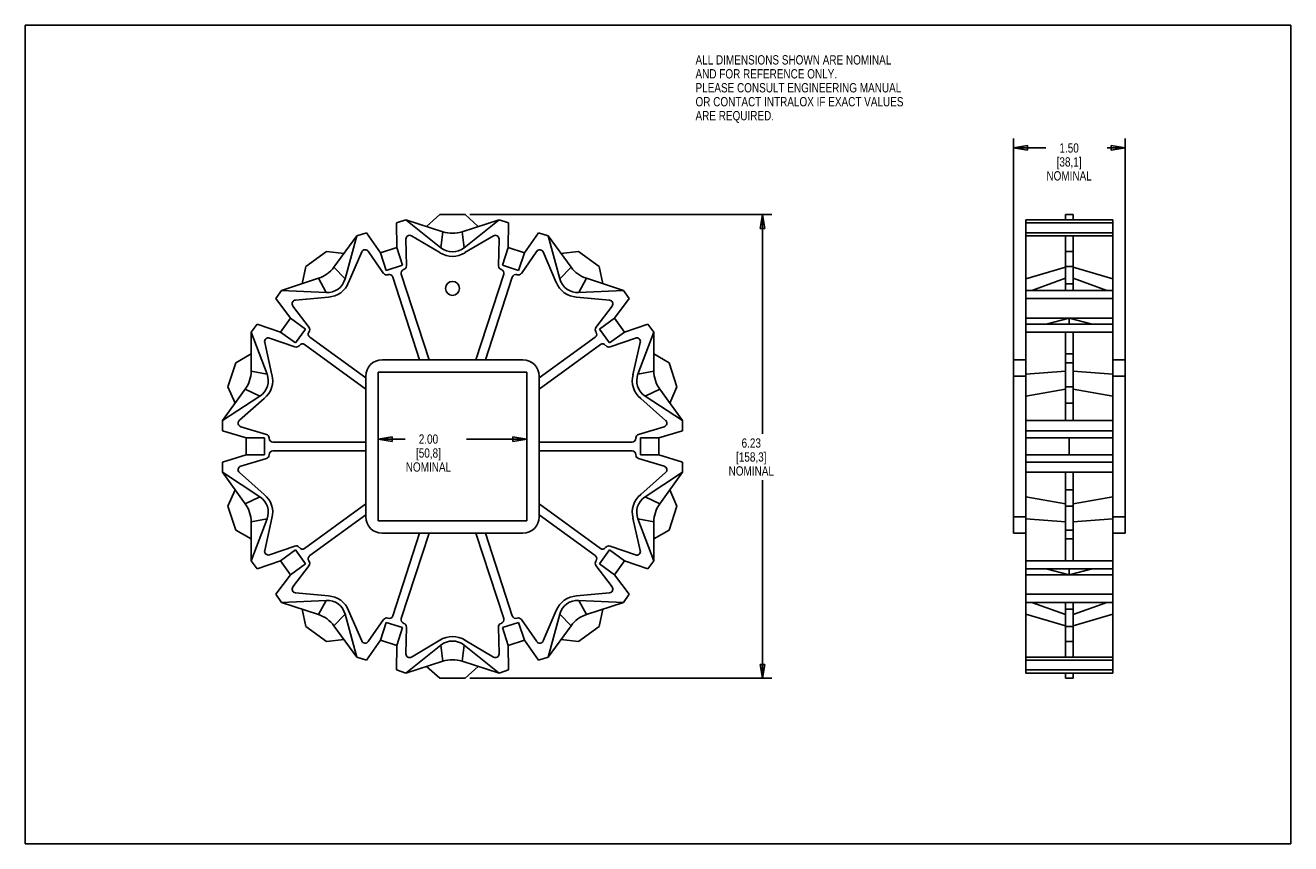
# Model space of a CAD drawing. Header units: inches. Extents: x 0 to 17, y 0 to 11.
import ezdxf

# ---------------------------------------------------------------- set-up
doc = ezdxf.new("R2010")
doc.units = ezdxf.units.IN
doc.header["$LTSCALE"] = 0.935
doc.header["$MEASUREMENT"] = 0
doc.layers.get('0').update_dxf_attribs({"linetype": 'CONTINUOUS'})
doc.layers.add('ALL_FEATURES', color=7, linetype='CONTINUOUS')
doc.styles.get("Standard").update_dxf_attribs({"font": 'txt', "width": 0.8})
doc.dimstyles.new('DIMSTYLE_1', dxfattribs={"dimtxt": 0.125, "dimasz": 0.1875, "dimexe": 0.18, "dimexo": 0.0625, "dimgap": 0.09, "dimtad": 0, "dimtih": 1, "dimtoh": 1, "dimzin": 4, "dimdsep": 46, "dimtxsty": 'STANDARD', "dimblk": 'CLOSED', "dimblk1": 'CLOSED', "dimblk2": 'CLOSED', "dimcen": 0.09, "dimadec": 0, "dimazin": 0, "dimtp": 0.01, "dimtm": 0.01, "dimtfac": 1, "dimtofl": 0, "dimtmove": 0, "dimatfit": 3, "dimldrblk": 'CLOSED', "dimfxl": 1, "dimtolj": 1, "dimtzin": 4, "dimarcsym": 0})

# ---------------------------------------------------------------- blocks, each defined once
blk = doc.blocks.new('_CLOSED')
at = {"color": 0, "linetype": 'BYBLOCK'}
for p, q in [((0, 0), (-1, 0.167)), ((-1, 0.167), (-1, -0.167)), ((-1, -0.167), (0, 0)), ((-1, 0), (0, 0))]:
    blk.add_line(p, q, dxfattribs=at)
blk = doc.blocks.new('*D0')
at = {"color": 3, "linetype": 'CONTINUOUS'}
for p, q in [((4.739, 6.277), (4.739, 5.314)), ((6.739, 6.277), (6.739, 5.314)), ((4.739, 5.439), (5.103, 5.439)), ((6.739, 5.439), (5.928, 5.439))]:
    blk.add_line(p, q, dxfattribs=at)
at = {"color": 3, "linetype": 'CONTINUOUS', "xscale": 0.1875, "yscale": 0.1875, "zscale": 0.1875, "rotation": 180}
blk.add_blockref('_CLOSED', (4.739, 5.439), dxfattribs=at)
at = {"color": 3, "linetype": 'CONTINUOUS', "xscale": 0.1875, "yscale": 0.1875, "zscale": 0.1875}
blk.add_blockref('_CLOSED', (6.739, 5.439), dxfattribs=at)
at = {"color": 3, "linetype": 'CONTINUOUS', "insert": (5.416, 5.501), "char_height": 0.125, "width": 0.7, "attachment_point": 2, "line_spacing_factor": 0.9}
blk.add_mtext('2.00\\P[50,8]\\PNOMINAL', dxfattribs=at)
blk = doc.blocks.new('*D1')
at = {"color": 3, "linetype": 'CONTINUOUS'}
for p, q in [((13.276, 6.347), (13.276, 9.477)), ((13.276, 9.352), (13.71, 9.352)), ((14.776, 9.352), (14.535, 9.352)), ((14.776, 6.347), (14.776, 9.477))]:
    blk.add_line(p, q, dxfattribs=at)
at = {"color": 3, "linetype": 'CONTINUOUS', "xscale": 0.1875, "yscale": 0.1875, "zscale": 0.1875, "rotation": 180}
blk.add_blockref('_CLOSED', (13.276, 9.352), dxfattribs=at)
at = {"color": 3, "linetype": 'CONTINUOUS', "xscale": 0.1875, "yscale": 0.1875, "zscale": 0.1875}
blk.add_blockref('_CLOSED', (14.776, 9.352), dxfattribs=at)
at = {"color": 3, "linetype": 'CONTINUOUS', "insert": (14.023, 9.414), "char_height": 0.125, "width": 0.7, "attachment_point": 2, "line_spacing_factor": 0.9}
blk.add_mtext('1.50\\P[38,1]\\PNOMINAL', dxfattribs=at)
blk = doc.blocks.new('*D2')
at = {"color": 3, "linetype": 'CONTINUOUS'}
for p, q in [((5.972, 8.455), (10.028, 8.455)), ((9.903, 8.455), (9.903, 5.511)), ((9.903, 2.223), (9.903, 4.886)), ((5.972, 2.223), (10.028, 2.223))]:
    blk.add_line(p, q, dxfattribs=at)
at = {"color": 3, "linetype": 'CONTINUOUS', "xscale": 0.1875, "yscale": 0.1875, "zscale": 0.1875}
for p, rotation in [((9.903, 8.455), 90), ((9.903, 2.223), 270)]:
    blk.add_blockref('_CLOSED', p, dxfattribs=dict(at, rotation=rotation))
at = {"color": 3, "linetype": 'CONTINUOUS', "insert": (9.753, 5.448), "char_height": 0.125, "width": 0.7, "attachment_point": 2, "line_spacing_factor": 0.9}
blk.add_mtext('6.23\\P[158,3]\\PNOMINAL', dxfattribs=at)

msp = doc.modelspace()

# ---------------------------------------------------------------- linework, layer by layer
at = {"color": 7, "linetype": 'CONTINUOUS'}
for p, q in [((0, 0), (0, 11)), ((0, 11), (17, 11)), ((17, 0), (17, 11)), ((5.114, 8.384), (4.985, 8.343)), ((4.985, 8.343), (4.991, 8.013)), ((5.583, 8.009), (5.114, 8.384)), ((5.114, 8.384), (5.611, 8.225)), ((5.569, 8.455), (5.392, 8.295)), ((5.909, 8.455), (5.569, 8.455)), ((5.867, 8.225), (6.364, 8.384)), ((6.364, 8.384), (5.895, 8.009)), ((6.086, 8.295), (5.909, 8.455)), ((6.493, 8.343), (6.364, 8.384)), ((6.487, 8.013), (6.493, 8.343)), ((13.441, 2.294), (13.441, 8.384)), ((14.611, 8.384), (13.441, 8.384)), ((14.611, 8.343), (13.441, 8.343)), ((13.976, 8.384), (13.976, 8.455)), ((14.076, 8.455), (13.976, 8.455)), ((14.076, 8.384), (14.076, 8.455)), ((14.611, 2.294), (14.611, 8.384)), ((4.146, 7.749), (4.455, 8.17)), ((4.455, 8.17), (4.296, 7.591)), ((4.584, 8.212), (4.455, 8.17)), ((4.773, 7.942), (4.584, 8.212)), ((5.189, 8.17), (5.571, 7.944)), ((5.611, 8.225), (5.583, 8.009)), ((5.867, 8.225), (5.895, 8.009)), ((5.907, 7.944), (6.29, 8.171)), ((6.894, 8.212), (6.705, 7.942)), ((7.023, 8.17), (6.894, 8.212)), ((7.182, 7.591), (7.023, 8.17)), ((7.023, 8.17), (7.332, 7.749)), ((14.611, 8.212), (13.441, 8.212)), ((13.441, 8.17), (14.611, 8.17)), ((13.976, 7.436), (13.976, 8.17)), ((14.076, 7.436), (14.076, 8.17)), ((4.991, 8.013), (4.773, 7.942)), ((5.068, 7.775), (4.991, 8.013)), ((5.121, 7.766), (5.113, 8.126)), ((6.365, 8.127), (6.358, 7.766)), ((6.41, 7.775), (6.487, 8.013)), ((6.705, 7.942), (6.487, 8.013)), ((4.045, 7.96), (3.77, 7.76)), ((4.282, 7.935), (4.045, 7.96)), ((4.344, 7.545), (4.52, 7.954)), ((4.607, 7.963), (4.813, 7.666)), ((4.85, 7.704), (4.773, 7.942)), ((6.628, 7.704), (6.705, 7.942)), ((6.665, 7.666), (6.871, 7.962)), ((6.958, 7.953), (7.134, 7.545)), ((7.433, 7.96), (7.196, 7.935)), ((7.708, 7.76), (7.433, 7.96)), ((14.076, 7.96), (13.976, 7.96)), ((3.77, 7.76), (3.721, 7.527)), ((4.146, 7.749), (4.296, 7.591)), ((5.068, 7.775), (4.85, 7.704)), ((5.05, 7.653), (5.424, 6.504)), ((5.086, 7.718), (5.082, 7.716)), ((6.054, 6.504), (6.428, 7.653)), ((6.396, 7.716), (6.393, 7.717)), ((6.628, 7.704), (6.41, 7.775)), ((7.332, 7.749), (7.182, 7.591)), ((7.757, 7.527), (7.708, 7.76)), ((13.976, 7.749), (13.441, 7.591)), ((14.076, 7.76), (13.976, 7.76)), ((14.076, 7.749), (14.611, 7.591)), ((3.443, 7.436), (3.939, 7.599)), ((3.939, 7.599), (4.043, 7.407)), ((4.873, 7.648), (4.87, 7.647)), ((5.297, 6.504), (4.936, 7.616)), ((6.542, 7.616), (6.181, 6.504)), ((6.609, 7.647), (6.605, 7.648)), ((7.539, 7.599), (7.435, 7.407)), ((7.539, 7.599), (8.035, 7.436)), ((13.976, 7.599), (13.523, 7.437)), ((14.076, 7.527), (13.976, 7.527)), ((14.076, 7.599), (14.528, 7.437)), ((3.443, 7.436), (3.364, 7.326)), ((3.364, 7.326), (3.562, 7.062)), ((4.043, 7.407), (3.443, 7.436)), ((3.63, 7.306), (4.072, 7.348)), ((7.406, 7.348), (7.849, 7.306)), ((8.035, 7.436), (7.435, 7.407)), ((7.916, 7.062), (8.114, 7.326)), ((8.114, 7.326), (8.035, 7.436)), ((14.611, 7.436), (13.441, 7.436)), ((14.611, 7.326), (13.441, 7.326)), ((13.519, 7.436), (13.518, 7.436)), ((13.523, 7.437), (13.519, 7.436)), ((14.532, 7.436), (14.528, 7.437)), ((3.812, 6.939), (3.595, 7.226)), ((7.884, 7.226), (7.666, 6.939)), ((3.116, 6.984), (3.036, 6.875)), ((3.428, 6.877), (3.116, 6.984)), ((3.562, 7.062), (3.428, 6.877)), ((3.765, 6.915), (3.562, 7.062)), ((7.713, 6.915), (7.916, 7.062)), ((8.05, 6.877), (7.916, 7.062)), ((8.362, 6.984), (8.05, 6.877)), ((8.442, 6.875), (8.362, 6.984)), ((13.441, 7.062), (14.611, 7.062)), ((14.611, 6.984), (13.441, 6.984)), ((13.716, 6.984), (14.026, 7.062)), ((14.026, 6.984), (14.026, 7.062)), ((14.335, 6.984), (14.026, 7.062)), ((3.034, 6.353), (3.036, 6.875)), ((3.036, 6.875), (3.248, 6.313)), ((3.63, 6.73), (3.428, 6.877)), ((3.765, 6.915), (3.63, 6.73)), ((3.813, 6.88), (3.81, 6.876)), ((3.822, 6.807), (4.574, 6.26)), ((6.904, 6.26), (7.657, 6.807)), ((7.668, 6.876), (7.666, 6.879)), ((7.848, 6.73), (7.713, 6.915)), ((7.848, 6.73), (8.05, 6.877)), ((8.23, 6.313), (8.442, 6.875)), ((8.442, 6.875), (8.444, 6.353)), ((13.441, 6.875), (14.611, 6.875)), ((13.976, 5.686), (13.976, 6.875)), ((14.076, 5.686), (14.076, 6.875)), ((3.314, 6.304), (3.216, 6.738)), ((3.281, 6.796), (3.622, 6.678)), ((3.681, 6.698), (3.679, 6.696)), ((4.574, 6.111), (3.751, 6.709)), ((7.727, 6.709), (6.904, 6.111)), ((7.799, 6.695), (7.797, 6.698)), ((7.856, 6.677), (8.196, 6.796)), ((8.262, 6.737), (8.164, 6.304)), ((2.828, 6.464), (2.723, 6.14)), ((3.035, 6.583), (2.828, 6.464)), ((6.684, 6.504), (4.794, 6.504)), ((8.65, 6.464), (8.443, 6.583)), ((8.755, 6.14), (8.65, 6.464)), ((13.276, 4.174), (13.276, 6.504)), ((13.441, 6.504), (13.276, 6.504)), ((14.076, 6.583), (13.976, 6.583)), ((14.076, 6.464), (13.976, 6.464)), ((14.776, 6.504), (14.611, 6.504)), ((14.776, 4.174), (14.776, 6.504)), ((3.034, 6.353), (3.248, 6.313)), ((8.444, 6.353), (8.23, 6.313)), ((13.976, 6.353), (13.441, 6.313)), ((14.076, 6.353), (14.611, 6.313)), ((2.723, 6.14), (2.82, 5.923)), ((4.574, 6.284), (4.574, 4.394)), ((6.904, 4.394), (6.904, 6.284)), ((8.658, 5.923), (8.755, 6.14)), ((13.441, 6.284), (13.276, 6.284)), ((14.076, 6.14), (13.976, 6.14)), ((14.776, 6.284), (14.611, 6.284)), ((2.65, 5.686), (2.955, 6.109)), ((3.152, 6.016), (2.65, 5.686)), ((2.876, 5.691), (3.21, 5.984)), ((2.955, 6.109), (3.152, 6.016)), ((8.268, 5.984), (8.602, 5.69)), ((8.828, 5.686), (8.326, 6.016)), ((8.523, 6.109), (8.326, 6.016)), ((8.523, 6.109), (8.828, 5.686)), ((13.976, 6.109), (13.441, 6.016)), ((14.076, 6.109), (14.611, 6.016)), ((14.076, 5.923), (13.976, 5.923)), ((2.65, 5.686), (2.65, 5.55)), ((8.828, 5.55), (8.828, 5.686)), ((14.611, 5.686), (13.441, 5.686)), ((2.65, 5.55), (2.965, 5.454)), ((3.24, 5.501), (2.895, 5.605)), ((2.965, 5.454), (2.965, 5.225)), ((3.215, 5.454), (2.965, 5.454)), ((3.215, 5.454), (3.215, 5.225)), ((3.275, 5.453), (3.275, 5.449)), ((8.203, 5.449), (8.203, 5.453)), ((8.584, 5.605), (8.238, 5.5)), ((8.263, 5.454), (8.513, 5.454)), ((8.263, 5.225), (8.263, 5.454)), ((8.513, 5.454), (8.828, 5.55)), ((8.513, 5.225), (8.513, 5.454)), ((14.611, 5.55), (13.441, 5.55)), ((13.441, 5.454), (14.611, 5.454)), ((14.026, 5.225), (14.026, 5.454)), ((3.325, 5.399), (4.574, 5.399)), ((4.574, 5.279), (3.325, 5.279)), ((6.904, 5.399), (8.153, 5.399)), ((8.153, 5.279), (6.904, 5.279)), ((2.965, 5.225), (2.65, 5.128)), ((2.65, 5.128), (2.65, 4.993)), ((2.894, 5.074), (3.24, 5.178)), ((3.215, 5.225), (2.965, 5.225)), ((3.275, 5.229), (3.275, 5.226)), ((8.203, 5.225), (8.203, 5.229)), ((8.238, 5.177), (8.583, 5.073)), ((8.263, 5.225), (8.513, 5.225)), ((8.828, 5.128), (8.513, 5.225)), ((8.828, 4.993), (8.828, 5.128)), ((13.441, 5.225), (14.611, 5.225)), ((14.611, 5.128), (13.441, 5.128)), ((2.955, 4.569), (2.65, 4.993)), ((2.65, 4.993), (3.152, 4.663)), ((3.21, 4.694), (2.876, 4.988)), ((8.602, 4.988), (8.268, 4.694)), ((8.326, 4.663), (8.828, 4.993)), ((8.828, 4.993), (8.523, 4.569)), ((13.441, 4.993), (14.611, 4.993)), ((13.976, 3.804), (13.976, 4.993)), ((14.076, 3.804), (14.076, 4.993)), ((2.82, 4.756), (2.723, 4.538)), ((2.955, 4.569), (3.152, 4.663)), ((8.523, 4.569), (8.326, 4.663)), ((8.755, 4.538), (8.658, 4.756)), ((13.976, 4.569), (13.441, 4.663)), ((14.076, 4.756), (13.976, 4.756)), ((14.076, 4.569), (14.611, 4.663)), ((2.723, 4.538), (2.828, 4.215)), ((3.751, 3.969), (4.574, 4.567)), ((6.904, 4.567), (7.727, 3.969)), ((8.65, 4.215), (8.755, 4.538)), ((14.076, 4.538), (13.976, 4.538)), ((3.034, 4.326), (3.248, 4.366)), ((3.036, 3.804), (3.034, 4.326)), ((3.248, 4.366), (3.036, 3.804)), ((3.216, 3.941), (3.314, 4.374)), ((4.574, 4.419), (3.822, 3.872)), ((7.657, 3.872), (6.904, 4.419)), ((8.164, 4.374), (8.262, 3.94)), ((8.444, 4.326), (8.23, 4.366)), ((8.442, 3.804), (8.23, 4.366)), ((8.444, 4.326), (8.442, 3.804)), ((13.441, 4.394), (13.276, 4.394)), ((13.976, 4.326), (13.441, 4.366)), ((14.076, 4.326), (14.611, 4.366)), ((14.776, 4.394), (14.611, 4.394)), ((2.828, 4.215), (3.035, 4.096)), ((4.794, 4.174), (6.684, 4.174)), ((4.936, 3.062), (5.297, 4.174)), ((5.424, 4.174), (5.05, 3.025)), ((6.428, 3.025), (6.054, 4.174)), ((6.181, 4.174), (6.542, 3.062)), ((8.443, 4.096), (8.65, 4.215)), ((13.441, 4.174), (13.276, 4.174)), ((14.076, 4.215), (13.976, 4.215)), ((14.076, 4.096), (13.976, 4.096)), ((14.776, 4.174), (14.611, 4.174)), ((3.622, 4.001), (3.282, 3.883)), ((3.63, 3.948), (3.428, 3.801)), ((3.63, 3.948), (3.765, 3.763)), ((3.679, 3.983), (3.681, 3.98)), ((7.713, 3.763), (7.848, 3.948)), ((7.797, 3.98), (7.799, 3.983)), ((7.848, 3.948), (8.05, 3.801)), ((8.197, 3.882), (7.856, 4.001)), ((3.036, 3.804), (3.116, 3.694)), ((3.116, 3.694), (3.428, 3.801)), ((3.428, 3.801), (3.562, 3.616)), ((3.765, 3.763), (3.562, 3.616)), ((3.81, 3.802), (3.812, 3.799)), ((7.665, 3.799), (7.668, 3.802)), ((7.713, 3.763), (7.916, 3.616)), ((7.916, 3.616), (8.05, 3.801)), ((8.05, 3.801), (8.362, 3.694)), ((8.362, 3.694), (8.442, 3.804)), ((14.611, 3.804), (13.441, 3.804)), ((3.562, 3.616), (3.364, 3.353)), ((3.594, 3.452), (3.812, 3.74)), ((7.666, 3.739), (7.883, 3.452)), ((8.114, 3.353), (7.916, 3.616)), ((14.611, 3.694), (13.441, 3.694)), ((13.441, 3.616), (14.611, 3.616)), ((14.026, 3.616), (13.716, 3.694)), ((14.026, 3.616), (14.335, 3.694)), ((14.026, 3.616), (14.026, 3.694)), ((3.364, 3.353), (3.443, 3.243)), ((3.443, 3.243), (4.043, 3.271)), ((3.939, 3.08), (3.443, 3.243)), ((4.072, 3.331), (3.629, 3.372)), ((3.939, 3.08), (4.043, 3.271)), ((7.848, 3.372), (7.406, 3.331)), ((7.435, 3.271), (8.035, 3.243)), ((7.539, 3.08), (7.435, 3.271)), ((8.035, 3.243), (7.539, 3.08)), ((8.035, 3.243), (8.114, 3.353)), ((14.611, 3.353), (13.441, 3.353)), ((13.441, 3.243), (14.611, 3.243)), ((13.519, 3.243), (13.523, 3.241)), ((13.976, 3.08), (13.523, 3.241)), ((13.976, 2.508), (13.976, 3.243)), ((14.076, 2.508), (14.076, 3.243)), ((14.076, 3.08), (14.528, 3.241)), ((14.528, 3.241), (14.532, 3.243)), ((14.532, 3.243), (14.533, 3.243)), ((3.721, 3.152), (3.77, 2.918)), ((4.146, 2.929), (4.296, 3.087)), ((4.296, 3.087), (4.455, 2.508)), ((4.52, 2.725), (4.344, 3.133)), ((7.134, 3.133), (6.958, 2.725)), ((7.023, 2.508), (7.182, 3.087)), ((7.332, 2.929), (7.182, 3.087)), ((7.708, 2.918), (7.757, 3.152)), ((13.976, 2.929), (13.441, 3.087)), ((14.076, 3.152), (13.976, 3.152)), ((14.076, 2.929), (14.611, 3.087)), ((3.77, 2.918), (4.045, 2.718)), ((4.455, 2.508), (4.146, 2.929)), ((4.813, 3.012), (4.607, 2.717)), ((4.85, 2.974), (4.773, 2.737)), ((4.85, 2.974), (5.068, 2.904)), ((4.869, 3.031), (4.873, 3.03)), ((5.068, 2.904), (4.991, 2.666)), ((5.082, 2.962), (5.086, 2.961)), ((5.113, 2.552), (5.12, 2.912)), ((6.357, 2.912), (6.365, 2.552)), ((6.392, 2.961), (6.396, 2.962)), ((6.41, 2.904), (6.628, 2.974)), ((6.41, 2.904), (6.487, 2.666)), ((6.605, 3.03), (6.608, 3.031)), ((6.628, 2.974), (6.705, 2.737)), ((6.871, 2.716), (6.665, 3.012)), ((7.332, 2.929), (7.023, 2.508)), ((7.433, 2.718), (7.708, 2.918)), ((14.076, 2.918), (13.976, 2.918)), ((4.045, 2.718), (4.282, 2.744)), ((4.584, 2.466), (4.773, 2.737)), ((4.773, 2.737), (4.991, 2.666)), ((5.571, 2.735), (5.188, 2.508)), ((6.289, 2.508), (5.907, 2.735)), ((6.487, 2.666), (6.705, 2.737)), ((6.705, 2.737), (6.894, 2.466)), ((7.196, 2.744), (7.433, 2.718)), ((4.991, 2.666), (4.985, 2.336)), ((5.114, 2.294), (5.583, 2.669)), ((5.611, 2.453), (5.583, 2.669)), ((5.867, 2.453), (5.895, 2.669)), ((5.895, 2.669), (6.364, 2.294)), ((6.493, 2.336), (6.487, 2.666)), ((14.076, 2.718), (13.976, 2.718)), ((4.455, 2.508), (4.584, 2.466)), ((5.611, 2.453), (5.114, 2.294)), ((5.392, 2.383), (5.569, 2.223)), ((6.364, 2.294), (5.867, 2.453)), ((5.909, 2.223), (6.086, 2.383)), ((6.894, 2.466), (7.023, 2.508)), ((14.611, 2.508), (13.441, 2.508)), ((14.611, 2.466), (13.441, 2.466)), ((4.985, 2.336), (5.114, 2.294)), ((5.569, 2.223), (5.909, 2.223)), ((6.364, 2.294), (6.493, 2.336)), ((14.611, 2.336), (13.441, 2.336)), ((13.441, 2.294), (14.611, 2.294)), ((13.976, 2.223), (13.976, 2.294)), ((14.076, 2.223), (13.976, 2.223)), ((14.076, 2.223), (14.076, 2.294)), ((0, 0), (17, 0))]:
    msp.add_line(p, q, dxfattribs=at)
for centre, radius, start, end in [((5.163, 8.127), 0.05, 59.3268, 181.1682), ((5.739, 8.624), 0.419, 252.2364, 287.7636), ((6.315, 8.128), 0.05, 358.831, 120.6732), ((5.739, 8.204), 0.25, 231.3111, 308.6885), ((4.566, 7.934), 0.05, 34.831, 156.6732), ((5.739, 8.204), 0.31, 237.1302, 302.8698), ((6.912, 7.933), 0.05, 23.3268, 145.1682), ((3.808, 7.997), 0.419, 288.2364, 323.7636), ((4.854, 7.695), 0.05, 214.831, 288), ((4.889, 7.601), 0.05, 18, 108), ((5.098, 7.669), 0.05, 108, 198), ((5.071, 7.765), 0.05, 288, 1.1682), ((6.408, 7.765), 0.05, 178.831, 252), ((6.38, 7.669), 0.05, 342, 72), ((6.59, 7.601), 0.05, 72, 162), ((6.624, 7.695), 0.05, 252, 325.1682), ((7.67, 7.997), 0.419, 216.2364, 251.7636), ((4.055, 7.657), 0.25, 267.3111, 344.6885), ((4.055, 7.657), 0.31, 273.1302, 338.8698), ((7.423, 7.657), 0.31, 201.1302, 266.8698), ((7.423, 7.657), 0.25, 195.3111, 272.6885), ((3.634, 7.257), 0.05, 95.3268, 217.1682), ((7.844, 7.256), 0.05, 322.831, 84.6732), ((3.851, 6.847), 0.05, 144, 234), ((3.772, 6.909), 0.05, 324, 37.1682), ((7.706, 6.908), 0.05, 142.831, 216), ((7.627, 6.847), 0.05, 306, 36), ((3.265, 6.749), 0.05, 70.831, 192.6732), ((3.639, 6.725), 0.05, 250.831, 324), ((3.722, 6.669), 0.05, 54, 144), ((7.756, 6.669), 0.05, 36, 126), ((7.84, 6.725), 0.05, 216, 289.1682), ((8.213, 6.748), 0.05, 347.3268, 109.1682), ((4.794, 6.284), 0.22, 90, 180), ((6.684, 6.284), 0.22, 0, 90), ((2.615, 6.354), 0.419, 324.2364, 359.7636), ((3.014, 6.225), 0.25, 303.3111, 20.6885), ((3.014, 6.225), 0.31, 309.1302, 14.8698), ((8.464, 6.225), 0.31, 165.1302, 230.8698), ((8.464, 6.225), 0.25, 159.3111, 236.6885), ((8.863, 6.354), 0.419, 180.2364, 215.7636), ((2.909, 5.653), 0.05, 131.3268, 253.1682), ((8.569, 5.653), 0.05, 286.831, 48.6732), ((3.225, 5.453), 0.05, 0, 73.1682), ((3.325, 5.449), 0.05, 180, 270), ((8.153, 5.449), 0.05, 270, 360), ((8.253, 5.453), 0.05, 106.831, 180), ((3.325, 5.229), 0.05, 90, 180), ((8.153, 5.229), 0.05, 0, 90), ((3.225, 5.226), 0.05, 286.831, 360), ((8.253, 5.225), 0.05, 180, 253.1682), ((2.909, 5.026), 0.05, 106.831, 228.6732), ((8.569, 5.025), 0.05, 311.3268, 73.1682), ((3.014, 4.454), 0.25, 339.3111, 56.6885), ((3.014, 4.454), 0.31, 345.1302, 50.8698), ((8.464, 4.454), 0.31, 129.1302, 194.8698), ((8.464, 4.454), 0.25, 123.3111, 200.6885), ((2.615, 4.324), 0.419, 0.2364, 35.7636), ((8.863, 4.324), 0.419, 144.2364, 179.7636), ((4.794, 4.394), 0.22, 180, 270), ((6.684, 4.394), 0.22, 270, 360), ((3.265, 3.93), 0.05, 167.3268, 289.1682), ((3.638, 3.954), 0.05, 36, 109.1682), ((3.722, 4.009), 0.05, 216, 306), ((7.756, 4.009), 0.05, 234, 324), ((7.839, 3.953), 0.05, 70.831, 144), ((8.213, 3.929), 0.05, 250.831, 12.6732), ((3.851, 3.831), 0.05, 126, 216), ((3.772, 3.77), 0.05, 322.831, 36), ((7.706, 3.769), 0.05, 144, 217.1682), ((7.627, 3.831), 0.05, 324, 54), ((3.634, 3.422), 0.05, 142.831, 264.6732), ((7.844, 3.422), 0.05, 275.3268, 37.1682), ((4.055, 3.021), 0.25, 15.3111, 92.6885), ((4.055, 3.021), 0.31, 21.1302, 86.8698), ((7.423, 3.021), 0.31, 93.1302, 158.8698), ((7.423, 3.021), 0.25, 87.3111, 164.6885), ((3.808, 2.682), 0.419, 36.2364, 71.7636), ((4.889, 3.078), 0.05, 252, 342), ((6.59, 3.078), 0.05, 198, 288), ((7.67, 2.682), 0.419, 108.2364, 143.7636), ((4.854, 2.984), 0.05, 72, 145.1682), ((5.098, 3.01), 0.05, 162, 252), ((5.07, 2.913), 0.05, 358.831, 72), ((6.407, 2.913), 0.05, 108, 181.1682), ((6.38, 3.01), 0.05, 288, 18), ((6.624, 2.984), 0.05, 34.831, 108), ((4.566, 2.745), 0.05, 203.3268, 325.1682), ((5.739, 2.474), 0.31, 57.1302, 122.8698), ((5.739, 2.474), 0.25, 51.3111, 128.6885), ((6.912, 2.744), 0.05, 214.831, 336.6732), ((5.163, 2.551), 0.05, 178.831, 300.6732), ((6.315, 2.551), 0.05, 239.3268, 1.1682), ((5.739, 2.054), 0.419, 72.2364, 107.7636)]:
    msp.add_arc(centre, radius, start, end, dxfattribs=at)
at = {"layer": 'ALL_FEATURES', "color": 7, "linetype": 'CONTINUOUS'}
for p, q in [((4.739, 6.339), (4.739, 4.339)), ((6.739, 6.339), (4.739, 6.339)), ((6.739, 4.339), (6.739, 6.339)), ((4.739, 4.339), (6.739, 4.339))]:
    msp.add_line(p, q, dxfattribs=at)
msp.add_circle((5.739, 7.464), 0.094, dxfattribs=at)

# ---------------------------------------------------------------- texts
at = {"color": 3, "linetype": 'CONTINUOUS', "insert": (9.004, 10.598), "char_height": 0.125, "width": 3.5, "attachment_point": 1, "line_spacing_factor": 0.9}
msp.add_mtext('ALL DIMENSIONS SHOWN ARE NOMINAL\\PAND FOR REFERENCE ONLY.\\PPLEASE CONSULT ENGINEERING MANUAL\\POR CONTACT INTRALOX IF EXACT VALUES\\PARE REQUIRED.\\P ', dxfattribs=at)

# ---------------------------------------------------------------- dimensions: what is measured, and where the dimension line sits
at = {"color": 3, "linetype": 'CONTINUOUS'}
for base, p1, p2, picture, middle in [((14.776, 9.352), (13.276, 6.347), (14.776, 6.347), '*D1', (13.898, 9.164)), ((6.739, 5.439), (4.739, 6.277), (6.739, 6.277), '*D0', (5.291, 5.251))]:
    dim = msp.add_linear_dim(base=base, p1=p1, p2=p2, text='<>\\PNOMINAL', dimstyle='DIMSTYLE_1', dxfattribs=at)
    dim.commit()
    dim.dimension.update_dxf_attribs({"geometry": picture, "text_midpoint": middle, "dimtype": 160})
dim = msp.add_linear_dim(base=(9.903, 2.223), p1=(5.972, 8.455), p2=(5.972, 2.223), angle=270, text='<>\\PNOMINAL', dimstyle='DIMSTYLE_1', dxfattribs=at)
dim.commit()
dim.dimension.update_dxf_attribs({"geometry": '*D2', "text_midpoint": (9.703, 5.198), "dimtype": 160})

doc.saveas('drawing.dxf')
